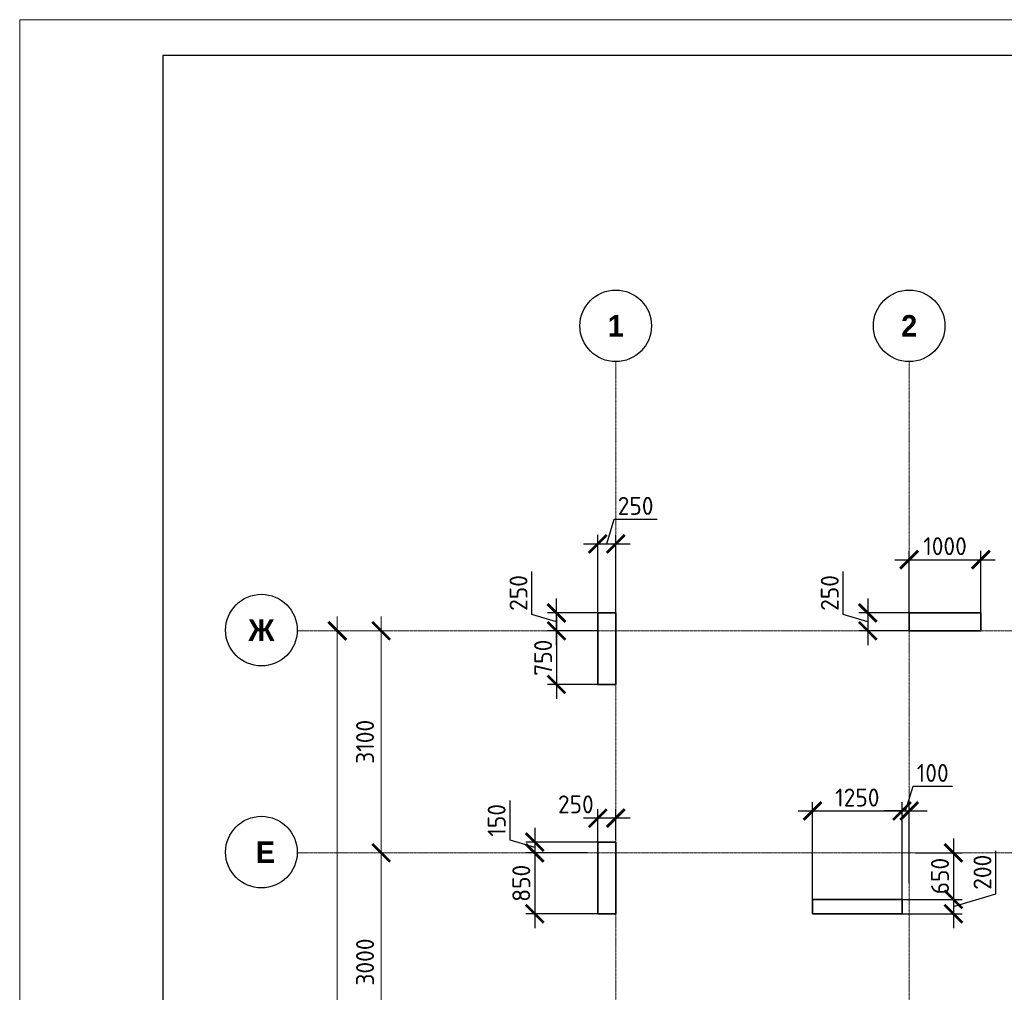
# Model space of a CAD drawing. Header units: millimetres. Extents: x 369815 to 1481759, y -423071 to -27917.
# Tile 102 of 256: x 433982 to 447736, y -169773 to -156192. Entities that reach past the tile are written whole.
import ezdxf

# ---------------------------------------------------------------- set-up
doc = ezdxf.new("R2010")
doc.units = ezdxf.units.MM
doc.linetypes.add('______5', pattern=[1100, 800, -100, 100, -100])
doc.linetypes.add('осевая', pattern=[50.8, 31.75, -6.35, 6.35, -6.35])
doc.layers.add('Колонна_ бетон', color=7, linetype='Continuous', lineweight=50, true_color=0xb4b496)
for name, color, linetype, lineweight in [('Оси', 40, '______5', 18), ('размер', 1, 'Continuous', 25), ('РАЗМЕРЫ', 1, 'Continuous', 9), ('ТОНКИЕ', 7, 'Continuous', 9)]:
    doc.layers.add(name, color=color, linetype=linetype, lineweight=lineweight)
doc.layers.add('ТОЛСТЫЕ_ОСНОВНЫЕ', color=6, linetype='Continuous')
doc.styles.add('Century Gothic', font='GOTHIC.TTF')
doc.styles.add('GOST-2.304_Type-B', font='GOST_Common.ttf')
doc.dimstyles.new('СПДС', dxfattribs={"dimscale": 100, "dimtxt": 2.5, "dimasz": 2.5, "dimexe": 1.25, "dimexo": 0, "dimtad": 1, "dimdec": 0, "dimtxsty": 'GOST-2.304_Type-B', "dimblk": 'ARCHTICK', "dimcen": 2.5, "dimdle": 2, "dimadec": 0, "dimazin": 2, "dimtfac": 0.75, "dimtdec": 0, "dimtmove": 1, "dimatfit": 3, "dimfxl": 1, "dimtolj": 1, "dimarcsym": 1})

# ---------------------------------------------------------------- blocks, each defined once
blk = doc.blocks.new('_ArchTick')
at = {"color": 0, "linetype": 'ByBlock', "const_width": 0.15}
blk.add_lwpolyline([(-0.5, -0.5), (0.5, 0.5)], dxfattribs=at)
blk = doc.blocks.new('*D703')
at = {"layer": 'DEFPOINTS', "color": 0, "transparency": 16777216}
for p in [(442058, -167676, 360), (441177, -167826), (441913, -167826)]:
    blk.add_point(p, dxfattribs=at)
at = {"layer": 'РАЗМЕРЫ', "color": 0, "lineweight": -2, "transparency": 16777216}
for p, q in [((440833, -167647), (440833, -167097)), ((441177, -167476), (441177, -168026)), ((441177, -167751), (440833, -167647)), ((442058, -167676), (441052, -167676)), ((441913, -167826), (441052, -167826))]:
    blk.add_line(p, q, dxfattribs=at)
at = {"layer": 'РАЗМЕРЫ', "color": 0, "lineweight": -2, "transparency": 16777216, "xscale": 250, "yscale": 250, "zscale": 250}
for p, rotation in [((441177, -167676), 90), ((441177, -167826), 270)]:
    blk.add_blockref('_ArchTick', p, dxfattribs=dict(at, rotation=rotation))
at = {"layer": 'РАЗМЕРЫ', "color": 0, "transparency": 16777216, "insert": (440645, -167372), "char_height": 250, "attachment_point": 5, "rotation": 90, "style": 'GOST-2.304_Type-B'}
blk.add_mtext('\\A1;150', dxfattribs=at)
blk = doc.blocks.new('*D704')
at = {"layer": 'DEFPOINTS', "color": 0, "transparency": 16777216}
for p in [(441668, -167826), (441177, -168676), (442058, -168676, 360)]:
    blk.add_point(p, dxfattribs=at)
at = {"layer": 'РАЗМЕРЫ', "color": 0, "lineweight": -2, "transparency": 16777216}
for p, q in [((441177, -167626), (441177, -168876)), ((441668, -167826), (441052, -167826)), ((442058, -168676), (441052, -168676))]:
    blk.add_line(p, q, dxfattribs=at)
at = {"layer": 'РАЗМЕРЫ', "color": 0, "lineweight": -2, "transparency": 16777216, "xscale": 250, "yscale": 250, "zscale": 250}
for p, rotation in [((441177, -167826), 90), ((441177, -168676), 270)]:
    blk.add_blockref('_ArchTick', p, dxfattribs=dict(at, rotation=rotation))
at = {"layer": 'РАЗМЕРЫ', "color": 0, "transparency": 16777216, "insert": (440989, -168251), "char_height": 250, "attachment_point": 5, "rotation": 90, "style": 'GOST-2.304_Type-B'}
blk.add_mtext('\\A1;850', dxfattribs=at)
blk = doc.blocks.new('*D705')
at = {"layer": 'DEFPOINTS', "color": 0, "transparency": 16777216}
for p in [(446308, -167241), (445058, -168526), (446308, -168526)]:
    blk.add_point(p, dxfattribs=at)
at = {"layer": 'РАЗМЕРЫ', "color": 0, "lineweight": -2, "transparency": 16777216}
for p, q in [((444858, -167241), (446508, -167241)), ((445058, -168526), (445058, -167116)), ((446308, -168526), (446308, -167116))]:
    blk.add_line(p, q, dxfattribs=at)
at = {"layer": 'РАЗМЕРЫ', "color": 0, "lineweight": -2, "transparency": 16777216, "xscale": 250, "yscale": 250, "zscale": 250, "rotation": 180}
blk.add_blockref('_ArchTick', (445058, -167241), dxfattribs=at)
at = {"layer": 'РАЗМЕРЫ', "color": 0, "lineweight": -2, "transparency": 16777216, "xscale": 250, "yscale": 250, "zscale": 250}
blk.add_blockref('_ArchTick', (446308, -167241), dxfattribs=at)
at = {"layer": 'РАЗМЕРЫ', "color": 0, "transparency": 16777216, "insert": (445683, -167054), "char_height": 250, "attachment_point": 5, "style": 'GOST-2.304_Type-B'}
blk.add_mtext('\\A1;1250', dxfattribs=at)
blk = doc.blocks.new('*D706')
at = {"layer": 'DEFPOINTS', "color": 0, "transparency": 16777216}
for p in [(446408, -167241), (446308, -168247), (446408, -168247)]:
    blk.add_point(p, dxfattribs=at)
at = {"layer": 'РАЗМЕРЫ', "color": 0, "lineweight": -2, "transparency": 16777216}
for p, q in [((446358, -167241), (446461, -166897)), ((446461, -166897), (447011, -166897)), ((446308, -167241), (446058, -167241)), ((446308, -168247), (446308, -167116)), ((446308, -167241), (446408, -167241)), ((446408, -168247), (446408, -167116)), ((446408, -167241), (446658, -167241))]:
    blk.add_line(p, q, dxfattribs=at)
at = {"layer": 'РАЗМЕРЫ', "color": 0, "lineweight": -2, "transparency": 16777216, "xscale": 250, "yscale": 250, "zscale": 250}
blk.add_blockref('_ArchTick', (446308, -167241), dxfattribs=at)
at = {"layer": 'РАЗМЕРЫ', "color": 0, "lineweight": -2, "transparency": 16777216, "xscale": 250, "yscale": 250, "zscale": 250, "rotation": 180}
blk.add_blockref('_ArchTick', (446408, -167241), dxfattribs=at)
at = {"layer": 'РАЗМЕРЫ', "color": 0, "transparency": 16777216, "insert": (446736, -166710), "char_height": 250, "attachment_point": 5, "style": 'GOST-2.304_Type-B'}
blk.add_mtext('\\A1;100', dxfattribs=at)
blk = doc.blocks.new('*D707')
at = {"layer": 'DEFPOINTS', "color": 0, "transparency": 16777216}
for p in [(446494, -167826, -560), (446308, -168476, -200), (447025, -168476)]:
    blk.add_point(p, dxfattribs=at)
at = {"layer": 'РАЗМЕРЫ', "color": 0, "lineweight": -2, "transparency": 16777216}
for p, q in [((447025, -167626), (447025, -168676)), ((446494, -167826), (447150, -167826)), ((446308, -168476), (447150, -168476))]:
    blk.add_line(p, q, dxfattribs=at)
at = {"layer": 'РАЗМЕРЫ', "color": 0, "lineweight": -2, "transparency": 16777216, "xscale": 250, "yscale": 250, "zscale": 250}
for p, rotation in [((447025, -167826), 90), ((447025, -168476), 270)]:
    blk.add_blockref('_ArchTick', p, dxfattribs=dict(at, rotation=rotation))
at = {"layer": 'РАЗМЕРЫ', "color": 0, "transparency": 16777216, "insert": (446838, -168151), "char_height": 250, "attachment_point": 5, "rotation": 90, "style": 'GOST-2.304_Type-B'}
blk.add_mtext('\\A1;650', dxfattribs=at)
blk = doc.blocks.new('*D708')
at = {"layer": 'DEFPOINTS', "color": 0, "transparency": 16777216}
for p in [(446580, -168476), (446268, -168676, -200), (447025, -168676)]:
    blk.add_point(p, dxfattribs=at)
at = {"layer": 'РАЗМЕРЫ', "color": 0, "lineweight": -2, "transparency": 16777216}
for p, q in [((447619, -168397), (447619, -167797)), ((447025, -168276), (447025, -168876)), ((446580, -168476), (447150, -168476)), ((447025, -168576), (447619, -168397)), ((446268, -168676), (447150, -168676))]:
    blk.add_line(p, q, dxfattribs=at)
at = {"layer": 'РАЗМЕРЫ', "color": 0, "lineweight": -2, "transparency": 16777216, "xscale": 250, "yscale": 250, "zscale": 250}
for p, rotation in [((447025, -168476), 90), ((447025, -168676), 270)]:
    blk.add_blockref('_ArchTick', p, dxfattribs=dict(at, rotation=rotation))
at = {"layer": 'РАЗМЕРЫ', "color": 0, "transparency": 16777216, "insert": (447431, -168097), "char_height": 250, "attachment_point": 5, "rotation": 90, "style": 'GOST-2.304_Type-B'}
blk.add_mtext('\\A1;200', dxfattribs=at)
blk = doc.blocks.new('*D694')
at = {"layer": 'DEFPOINTS', "color": 0, "transparency": 16777216}
for p in [(442058, -167341), (442308, -167644), (442058, -167726, -200)]:
    blk.add_point(p, dxfattribs=at)
at = {"layer": 'размер', "color": 0, "lineweight": -2, "transparency": 16777216}
for p, q in [((442058, -167726), (442058, -167216)), ((442308, -167644), (442308, -167216)), ((442508, -167341), (441858, -167341))]:
    blk.add_line(p, q, dxfattribs=at)
at = {"layer": 'размер', "color": 0, "lineweight": -2, "transparency": 16777216, "xscale": 250, "yscale": 250, "zscale": 250, "rotation": 180}
blk.add_blockref('_ArchTick', (442058, -167341), dxfattribs=at)
at = {"layer": 'размер', "color": 0, "lineweight": -2, "transparency": 16777216, "xscale": 250, "yscale": 250, "zscale": 250}
blk.add_blockref('_ArchTick', (442308, -167341), dxfattribs=at)
at = {"layer": 'размер', "color": 0, "transparency": 16777216, "insert": (441751, -167149), "char_height": 250, "attachment_point": 5, "style": 'GOST-2.304_Type-B'}
blk.add_mtext('\\A1;250', dxfattribs=at)
blk = doc.blocks.new('*D769')
at = {"layer": 'DEFPOINTS', "color": 0, "transparency": 16777216}
for p in [(441481, -164476), (442058, -164476, -560), (442058, -164726, -560)]:
    blk.add_point(p, dxfattribs=at)
at = {"layer": 'РАЗМЕРЫ', "color": 0, "lineweight": -2, "transparency": 16777216}
for p, q in [((441138, -164497), (441138, -163897)), ((441481, -164926), (441481, -164276)), ((441481, -164601), (441138, -164497)), ((442058, -164476), (441356, -164476)), ((442058, -164726), (441356, -164726))]:
    blk.add_line(p, q, dxfattribs=at)
at = {"layer": 'РАЗМЕРЫ', "color": 0, "lineweight": -2, "transparency": 16777216, "xscale": 250, "yscale": 250, "zscale": 250}
for p, rotation in [((441481, -164476), 90), ((441481, -164726), 270)]:
    blk.add_blockref('_ArchTick', p, dxfattribs=dict(at, rotation=rotation))
at = {"layer": 'РАЗМЕРЫ', "color": 0, "transparency": 16777216, "insert": (440950, -164197), "char_height": 250, "attachment_point": 5, "rotation": 90, "style": 'GOST-2.304_Type-B'}
blk.add_mtext('\\A1;250', dxfattribs=at)
blk = doc.blocks.new('*D770')
at = {"layer": 'DEFPOINTS', "color": 0, "transparency": 16777216}
for p in [(442058, -164726, -560), (441481, -165476), (442058, -165476, -560)]:
    blk.add_point(p, dxfattribs=at)
at = {"layer": 'РАЗМЕРЫ', "color": 0, "lineweight": -2, "transparency": 16777216}
for p, q in [((441481, -164526), (441481, -165676)), ((442058, -164726), (441356, -164726)), ((442058, -165476), (441356, -165476))]:
    blk.add_line(p, q, dxfattribs=at)
at = {"layer": 'РАЗМЕРЫ', "color": 0, "lineweight": -2, "transparency": 16777216, "xscale": 250, "yscale": 250, "zscale": 250}
for p, rotation in [((441481, -164726), 90), ((441481, -165476), 270)]:
    blk.add_blockref('_ArchTick', p, dxfattribs=dict(at, rotation=rotation))
at = {"layer": 'РАЗМЕРЫ', "color": 0, "transparency": 16777216, "insert": (441294, -165101), "char_height": 250, "attachment_point": 5, "rotation": 90, "style": 'GOST-2.304_Type-B'}
blk.add_mtext('\\A1;750', dxfattribs=at)
blk = doc.blocks.new('*D771')
at = {"layer": 'DEFPOINTS', "color": 0, "transparency": 16777216}
for p in [(442308, -163512), (442058, -164476), (442308, -164476, -560)]:
    blk.add_point(p, dxfattribs=at)
at = {"layer": 'РАЗМЕРЫ', "color": 0, "lineweight": -2, "transparency": 16777216}
for p, q in [((442183, -163512), (442286, -163168)), ((442286, -163168), (442886, -163168)), ((442058, -164476), (442058, -163387)), ((442308, -164476), (442308, -163387)), ((441858, -163512), (442508, -163512))]:
    blk.add_line(p, q, dxfattribs=at)
at = {"layer": 'РАЗМЕРЫ', "color": 0, "lineweight": -2, "transparency": 16777216, "xscale": 250, "yscale": 250, "zscale": 250, "rotation": 180}
blk.add_blockref('_ArchTick', (442058, -163512), dxfattribs=at)
at = {"layer": 'РАЗМЕРЫ', "color": 0, "lineweight": -2, "transparency": 16777216, "xscale": 250, "yscale": 250, "zscale": 250}
blk.add_blockref('_ArchTick', (442308, -163512), dxfattribs=at)
at = {"layer": 'РАЗМЕРЫ', "color": 0, "transparency": 16777216, "insert": (442586, -162981), "char_height": 250, "attachment_point": 5, "style": 'GOST-2.304_Type-B'}
blk.add_mtext('\\A1;250', dxfattribs=at)
blk = doc.blocks.new('*D772')
at = {"layer": 'DEFPOINTS', "color": 0, "transparency": 16777216}
for p in [(447408, -163732), (446408, -164476, -560), (447408, -164476, -560)]:
    blk.add_point(p, dxfattribs=at)
at = {"layer": 'РАЗМЕРЫ', "color": 0, "lineweight": -2, "transparency": 16777216}
for p, q in [((446408, -164476), (446408, -163607)), ((447408, -164476), (447408, -163607)), ((446208, -163732), (447608, -163732))]:
    blk.add_line(p, q, dxfattribs=at)
at = {"layer": 'РАЗМЕРЫ', "color": 0, "lineweight": -2, "transparency": 16777216, "xscale": 250, "yscale": 250, "zscale": 250, "rotation": 180}
blk.add_blockref('_ArchTick', (446408, -163732), dxfattribs=at)
at = {"layer": 'РАЗМЕРЫ', "color": 0, "lineweight": -2, "transparency": 16777216, "xscale": 250, "yscale": 250, "zscale": 250}
blk.add_blockref('_ArchTick', (447408, -163732), dxfattribs=at)
at = {"layer": 'РАЗМЕРЫ', "color": 0, "transparency": 16777216, "insert": (446908, -163544), "char_height": 250, "attachment_point": 5, "style": 'GOST-2.304_Type-B'}
blk.add_mtext('\\A1;1000', dxfattribs=at)
blk = doc.blocks.new('*D773')
at = {"layer": 'DEFPOINTS', "color": 0, "transparency": 16777216}
for p in [(446626, -164476, -560), (445829, -164726), (446564, -164726, -560)]:
    blk.add_point(p, dxfattribs=at)
at = {"layer": 'РАЗМЕРЫ', "color": 0, "lineweight": -2, "transparency": 16777216}
for p, q in [((445485, -164497), (445485, -163897)), ((445829, -164276), (445829, -164926)), ((445829, -164601), (445485, -164497)), ((446626, -164476), (445704, -164476)), ((446564, -164726), (445704, -164726))]:
    blk.add_line(p, q, dxfattribs=at)
at = {"layer": 'РАЗМЕРЫ', "color": 0, "lineweight": -2, "transparency": 16777216, "xscale": 250, "yscale": 250, "zscale": 250}
for p, rotation in [((445829, -164476), 90), ((445829, -164726), 270)]:
    blk.add_blockref('_ArchTick', p, dxfattribs=dict(at, rotation=rotation))
at = {"layer": 'РАЗМЕРЫ', "color": 0, "transparency": 16777216, "insert": (445298, -164197), "char_height": 250, "attachment_point": 5, "rotation": 90, "style": 'GOST-2.304_Type-B'}
blk.add_mtext('\\A1;250', dxfattribs=at)
blk = doc.blocks.new('*U133')
at = {"layer": 'ТОЛСТЫЕ_ОСНОВНЫЕ', "color": 6}
blk.add_lwpolyline([(20, 5), (589, 5), (589, 415), (20, 415)], close=True, dxfattribs=at)
at = {"layer": 'ТОНКИЕ'}
blk.add_lwpolyline([(0, 0), (594, 0), (594, 420), (0, 420)], close=True, dxfattribs=at)
blk = doc.blocks.new('*D2368')
at = {"color": 0, "lineweight": -2, "transparency": 16777216}
for p, q in [((979756, -14893), (979756, 1907)), ((979756, 1707), (979881, 1707)), ((979756, -14693), (979881, -14693))]:
    blk.add_line(p, q, dxfattribs=at)
at = {"layer": 'DEFPOINTS', "color": 0, "transparency": 16777216}
for p in [(979756, 1707), (979756, 1707), (979756, -14693)]:
    blk.add_point(p, dxfattribs=at)
at = {"color": 0, "lineweight": -2, "transparency": 16777216, "xscale": 250, "yscale": 250, "zscale": 250}
for p, rotation in [((979756, 1707), 90), ((979756, -14693), 270)]:
    blk.add_blockref('_ArchTick', p, dxfattribs=dict(at, rotation=rotation))
at = {"color": 0, "transparency": 16777216, "insert": (979531, -6851), "char_height": 250, "width": 104166.67, "attachment_point": 5, "rotation": 90, "style": 'GOST-2.304_Type-B'}
blk.add_mtext('\\A1;16400', dxfattribs=at)
blk = doc.blocks.new('NSY101')
at = {"color": 0, "linetype": 'ByBlock', "lineweight": -2}
blk.add_circle((0, 0), 50, dxfattribs=at)
blk = doc.blocks.new('СЛОЖНЫЙ_ОБЪЕКТ_0')
at = {"layer": 'Оси', "color": 16, "linetype": 'Continuous', "lineweight": 25, "transparency": 33554687, "xscale": 9.999999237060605, "yscale": 9.999999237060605, "zscale": 9.999999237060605}
blk.add_blockref('NSY101', (8813, -989), dxfattribs=at)
at = {"layer": 'Оси', "color": 16, "linetype": 'Continuous', "lineweight": 25, "transparency": 33554687, "insert": (8813, -989), "char_height": 300, "width": 385, "attachment_point": 5, "style": 'Century Gothic'}
blk.add_mtext('\\A1;{\\fCentury Gothic|i0|b1;\\H300.000000;\\W1.000000;\\C16;2}\\P', dxfattribs=at)
blk = doc.blocks.new('СЛОЖНЫЙ_ОБЪЕКТ_28')
at = {"layer": 'Оси', "color": 16, "linetype": 'Continuous', "lineweight": 25, "transparency": 33554687, "xscale": 9.999999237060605, "yscale": 9.999999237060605, "zscale": 9.999999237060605}
blk.add_blockref('NSY101', (-12319, -3597), dxfattribs=at)
at = {"layer": 'Оси', "color": 16, "linetype": 'Continuous', "lineweight": 25, "transparency": 33554687, "insert": (-12319, -3597), "char_height": 300, "width": 540, "attachment_point": 5, "style": 'Century Gothic'}
blk.add_mtext('\\A1;{\\fCentury Gothic|i0|b1;\\H300.000000;\\W1.000000;\\C16;Ж}\\P', dxfattribs=at)
blk = doc.blocks.new('СЛОЖНЫЙ_ОБЪЕКТ_43')
at = {"layer": 'Оси', "color": 16, "linetype": 'Continuous', "lineweight": 25, "transparency": 33554687, "xscale": 9.999999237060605, "yscale": 9.999999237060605, "zscale": 9.999999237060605}
blk.add_blockref('NSY101', (5133, -989), dxfattribs=at)
at = {"layer": 'Оси', "color": 16, "linetype": 'Continuous', "lineweight": 25, "transparency": 33554687, "insert": (5133, -989), "char_height": 300, "width": 385, "attachment_point": 5, "style": 'Century Gothic'}
blk.add_mtext('\\A1;{\\fCentury Gothic|i0|b1;\\H300.000000;\\W1.000000;\\C16;1}\\P', dxfattribs=at)
blk = doc.blocks.new('СЛОЖНЫЙ_ОБЪЕКТ_62')
at = {"layer": 'Оси', "color": 16, "linetype": 'Continuous', "lineweight": 25, "transparency": 33554687, "xscale": 9.999999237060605, "yscale": 9.999999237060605, "zscale": 9.999999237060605}
blk.add_blockref('NSY101', (-12319, -6697), dxfattribs=at)
at = {"layer": 'Оси', "color": 16, "linetype": 'Continuous', "lineweight": 25, "transparency": 33554687, "insert": (-12319, -6697), "char_height": 300, "width": 480, "attachment_point": 5, "style": 'Century Gothic'}
blk.add_mtext('\\A1;{\\fCentury Gothic|i0|b1;\\H300.000000;\\W1.000000;\\C16; Е}\\P', dxfattribs=at)
blk = doc.blocks.new('*D2353')
at = {"color": 0, "lineweight": -2, "transparency": 16777216}
for p, q in [((980369, -4593), (980369, -1193)), ((980369, -1393), (980494, -1393)), ((980369, -4393), (980494, -4393))]:
    blk.add_line(p, q, dxfattribs=at)
at = {"layer": 'DEFPOINTS', "color": 0, "transparency": 16777216}
for p in [(980369, -1393), (980369, -1393), (980369, -4393)]:
    blk.add_point(p, dxfattribs=at)
at = {"color": 0, "lineweight": -2, "transparency": 16777216, "xscale": 250, "yscale": 250, "zscale": 250}
for p, rotation in [((980369, -1393), 90), ((980369, -4393), 270)]:
    blk.add_blockref('_ArchTick', p, dxfattribs=dict(at, rotation=rotation))
at = {"color": 0, "transparency": 16777216, "insert": (980144, -2918), "char_height": 250, "width": 83333.33, "attachment_point": 5, "rotation": 90, "style": 'GOST-2.304_Type-B'}
blk.add_mtext('\\A1;3000', dxfattribs=at)
blk = doc.blocks.new('*D2354')
at = {"color": 0, "lineweight": -2, "transparency": 16777216}
for p, q in [((980369, -1593), (980369, 1907)), ((979945, 1707), (980494, 1707)), ((980369, -1393), (980494, -1393))]:
    blk.add_line(p, q, dxfattribs=at)
at = {"layer": 'DEFPOINTS', "color": 0, "transparency": 16777216}
for p in [(979945, 1707), (980369, 1707), (980369, -1393)]:
    blk.add_point(p, dxfattribs=at)
at = {"color": 0, "lineweight": -2, "transparency": 16777216, "xscale": 250, "yscale": 250, "zscale": 250}
for p, rotation in [((980369, 1707), 90), ((980369, -1393), 270)]:
    blk.add_blockref('_ArchTick', p, dxfattribs=dict(at, rotation=rotation))
at = {"color": 0, "transparency": 16777216, "insert": (980144, 157), "char_height": 250, "width": 83333.33, "attachment_point": 5, "rotation": 90, "style": 'GOST-2.304_Type-B'}
blk.add_mtext('\\A1;3100', dxfattribs=at)
blk = doc.blocks.new('оси2')
at = {"layer": 'Оси', "color": 16, "linetype": 'осевая', "lineweight": 0, "ltscale": 0.5, "transparency": 33554687}
for p, q in [((983645.5, 5465.4), (983645.8, -20755.1)), ((987745.5, 5465.4), (987745.5, -20739.3)), ((979200, 1707.1), (1032582.1, 1707.1)), ((979200, -1392.9), (1032582.1, -1392.9))]:
    blk.add_line(p, q, dxfattribs=at)
at = {"layer": 'Оси', "color": 16, "linetype": 'Continuous', "lineweight": 25, "transparency": 33554687}
for name, p in [('СЛОЖНЫЙ_ОБЪЕКТ_43', (978512.5, 6954.9)), ('СЛОЖНЫЙ_ОБЪЕКТ_0', (978932, 6954.9)), ('СЛОЖНЫЙ_ОБЪЕКТ_28', (991015, 5314)), ('СЛОЖНЫЙ_ОБЪЕКТ_62', (991015, 5314))]:
    blk.add_blockref(name, p, dxfattribs=at)
for base, p1, p2, picture, middle in [((979756.2, 1707.1), (979756.2, -14692.9), (979756.2, 1707.1), '*D2368', (979756.2, -6851.5)), ((980368.8, 1707.1), (980368.8, -1392.9), (979945.2, 1707.1), '*D2354', (980368.8, 157.1)), ((980368.8, -1392.9), (980368.8, -4392.9), (980368.8, -1392.9), '*D2353', (980368.8, -2918))]:
    dim = blk.add_linear_dim(base=base, p1=p1, p2=p2, angle=90, dimstyle='СПДС', override={"dimgap": 1})
    dim.commit()
    dim.dimension.update_dxf_attribs({"geometry": picture, "text_midpoint": middle, "dimtype": 160})

msp = doc.modelspace()

# ---------------------------------------------------------------- linework, layer by layer
at = {"layer": 'Колонна_ бетон', "color": 180, "linetype": 'Continuous', "lineweight": 35, "transparency": 33554687}
for p, q in [((442057.9, -168675.6, -200), (442057.9, -167675.6, -200)), ((442057.9, -167675.6, -200), (442308.1, -167675.6, -560)), ((442308.1, -167675.6, -400), (442308.1, -168675.6, -400)), ((445057.9, -168475.6, -200), (445057.9, -168675.6, -200)), ((445057.9, -168475.6, -200), (446307.9, -168475.6, -200)), ((446307.9, -168475.6, -200), (446307.9, -168675.6, -200)), ((442308.1, -168675.6, -200), (442057.9, -168675.6, -200)), ((445057.9, -168675.6, -200), (446307.9, -168675.6, -200))]:
    msp.add_line(p, q, dxfattribs=at)
at = {"layer": 'Колонна_ бетон', "color": 180, "linetype": 'Continuous', "lineweight": 35, "transparency": 33554687, "elevation": -560}
for points in [[(442058, -164475.6), (442308, -164475.6), (442308, -165475.6), (442058, -165475.6)], [(446408, -164475.6), (447408, -164475.6), (447408, -164725.6), (446408, -164725.6)]]:
    msp.add_lwpolyline(points, close=True, dxfattribs=at)

# ---------------------------------------------------------------- block references
at = {"xscale": 100, "yscale": 100, "zscale": 100}
msp.add_blockref('*U133', (433982.1, -198191.8, 3100), dxfattribs=at)
at = {"layer": 'РАЗМЕРЫ'}
msp.add_blockref('оси2', (-541337.5, -166432.7, -1120), dxfattribs=at)

# ---------------------------------------------------------------- dimensions: what is measured, and where the dimension line sits
at = {"layer": 'размер', "color": 146, "true_color": 0x006272}
dim = msp.add_linear_dim(base=(442058, -167341.3, -360), p1=(442308.1, -167643.7, -360), p2=(442058, -167725.6, -560), dimstyle='СПДС', dxfattribs=at)
dim.commit()
dim.dimension.update_dxf_attribs({"geometry": '*D694', "text_midpoint": (441750.6, -167336.7, -360), "dimtype": 160})
at = {"layer": 'РАЗМЕРЫ', "color": 146}
for base, p1, p2, picture, middle in [((442308, -163511.9), (442058, -164475.6), (442308, -164475.6, -560), '*D771', (442348.7, -162980.7)), ((447408, -163732), (446408, -164475.6, -560), (447408, -164475.6, -560), '*D772', (446908, -163544.5))]:
    dim = msp.add_linear_dim(base=base, p1=p1, p2=p2, dimstyle='СПДС', dxfattribs=at)
    dim.commit()
    dim.dimension.update_dxf_attribs({"geometry": picture, "text_midpoint": middle})
for base, p1, p2, picture, middle in [((441481.4, -164475.6), (442058, -164725.6, -560), (442058, -164475.6, -560), '*D769', (440950.2, -164434.9)), ((445829.2, -164725.6), (446626.1, -164475.6, -560), (446563.9, -164725.6, -560), '*D773', (445297.9, -164434.9)), ((441481.4, -165475.6), (442058, -164725.6, -560), (442058, -165475.6, -560), '*D770', (441293.9, -165100.6))]:
    dim = msp.add_linear_dim(base=base, p1=p1, p2=p2, angle=90, dimstyle='СПДС', dxfattribs=at)
    dim.commit()
    dim.dimension.update_dxf_attribs({"geometry": picture, "text_midpoint": middle})
at = {"layer": 'РАЗМЕРЫ', "color": 146, "true_color": 0x006272}
for base, p1, p2, picture, middle in [((446407.9, -167241.2), (446308, -168246.7), (446407.9, -168246.7), '*D706', (446523.6, -166710)), ((446308, -167241.2), (445058, -168525.6), (446308, -168525.6), '*D705', (445683, -167053.7))]:
    dim = msp.add_linear_dim(base=base, p1=p1, p2=p2, dimstyle='СПДС', override={"dimtofl": 0}, dxfattribs=at)
    dim.commit()
    dim.dimension.update_dxf_attribs({"geometry": picture, "text_midpoint": middle})
for base, p1, p2, picture, middle in [((441176.6, -167825.6, -560), (442058, -167675.6, -200), (441912.6, -167825.6, -560), '*D703', (440645.4, -167584.9, -560)), ((441176.6, -168675.6, -560), (441668.1, -167825.6, -560), (442058, -168675.6, -200), '*D704', (440989.1, -168250.6, -560)), ((447025.1, -168475.6), (446493.9, -167825.6, -560), (446308, -168475.6, -200), '*D707', (446837.6, -168150.6)), ((447025.1, -168675.6), (446580.1, -168475.6), (446267.7, -168675.6, -200), '*D708', (447431.4, -168334.9))]:
    dim = msp.add_linear_dim(base=base, p1=p1, p2=p2, angle=90, dimstyle='СПДС', override={"dimtofl": 0}, dxfattribs=at)
    dim.commit()
    dim.dimension.update_dxf_attribs({"geometry": picture, "text_midpoint": middle})

doc.saveas('drawing.dxf')
